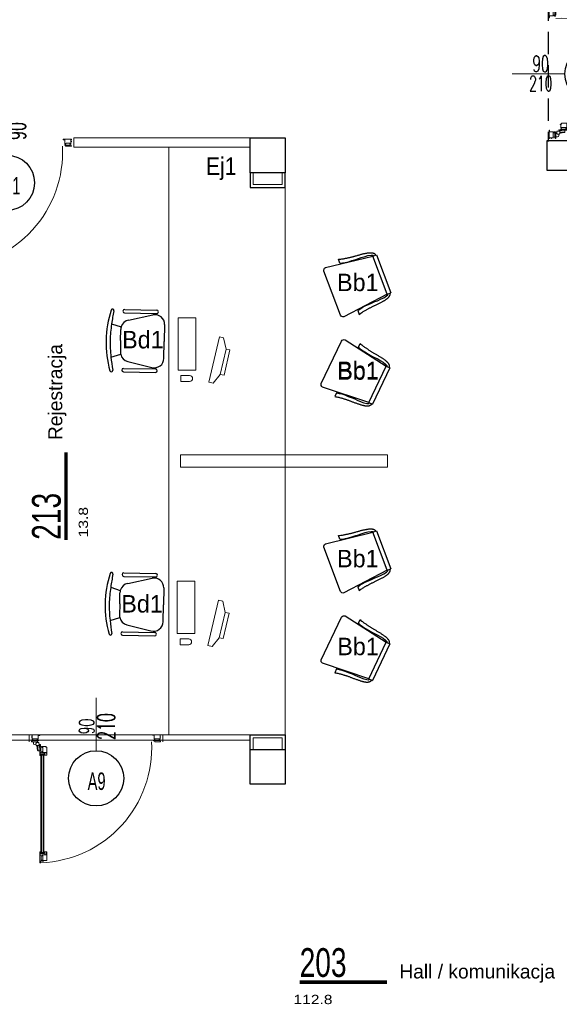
# Model space of a CAD drawing. Header units: millimetres. Extents: x 14495 to 271441, y -21035 to 2232.
# Tile 164 of 227: x 86637 to 87100, y -3463 to -2618. Entities that reach past the tile are written whole.
import ezdxf
from ezdxf.enums import TextEntityAlignment as Align

# ---------------------------------------------------------------- set-up
doc = ezdxf.new("R2010")
doc.units = ezdxf.units.MM
doc.linetypes.add('DASHED2', pattern=[9.525, 6.35, -3.175])
for name, color, linetype in [('-- TECH  SYMBOLE', 1, 'Continuous'), ('-- TECH WYPOSAŻENIE', 2, 'Continuous'), ('-TECH Wyp-meble', 1, 'Continuous'), ('_1_cienkie', 251, 'Continuous'), ('A-POW-NR', 1, 'Continuous'), ('a_blok_kółko', 1, 'Continuous'), ('a_blok_opis', 1, 'Continuous'), ('a_cienka', 8, 'Continuous'), ('A_L_PRZEK', 3, 'Continuous'), ('A_PROJEKTOWANE', 3, 'Continuous'), ('A_SC_DZIAlOWE', 4, 'Continuous'), ('TECH Meble', 1, 'Continuous')]:
    doc.layers.add(name, color=color, linetype=linetype)
doc.layers.add('A-POW', color=2, linetype='Continuous', plot=False)
for name, color, linetype, lineweight in [('A_ALUMINIUM', 1, 'Continuous', 13), ('A_L_CIENKA', 251, 'Continuous', 5), ('A_MEBLE', 2, 'Continuous', 9), ('A_obudowy G-K', 31, 'Continuous', 0)]:
    doc.layers.add(name, color=color, linetype=linetype, lineweight=lineweight)
doc.styles.add('ARIAL1_2', font='arial.ttf', dxfattribs={"width": 1.2})
doc.styles.add('arialce', font='ARIALN.TTF')
doc.styles.add('cent', font='swissel.ttf')
doc.styles.add('cg', font='GOTHIC.TTF')
doc.styles.add('ROMANS', font='romans', dxfattribs={"width": 0.6})
doc.styles.add('switz721ltexbt', font='swissel.ttf')

# ---------------------------------------------------------------- blocks, each defined once
blk = doc.blocks.new('AQQSSA')
for p, q in [((42.36, 91.05), (42.36, 93.95)), ((48.36, 91.07), (48.36, 93.97)), ((48.36, 91.07), (48.36, 93.97)), ((45.06, 85.14), (45.06, 88.34)), ((45.66, 88.34), (45.06, 88.34)), ((45.46, 88.34), (45.46, 5.91)), ((45.46, 88.34), (45.46, 85.14)), ((46.86, 88.34), (45.46, 88.34)), ((45.46, 87.34), (46.86, 88.34)), ((45.46, 88.34), (46.86, 87.34)), ((46.86, 87.34), (45.46, 87.34)), ((46.86, 88.34), (46.86, 5.91)), ((0, -45.32), (0, 0)), ((45.06, 5.91), (45.06, 2.71)), ((45.06, 2.71), (45.46, 2.71)), ((45.46, 2.71), (45.46, 5.91)), ((46.86, 2.71), (46.86, 5.91)), ((46.86, 2.71), (47.46, 2.71)), ((47.46, 5.91), (47.46, 2.71)), ((-57.5, -7.7), (-57.5, -13.7)), ((48.36, -0.01), (48.36, -2.91)), ((48.36, -0.01), (48.36, -2.91)), ((49.25, -0.01), (48.36, -0.01)), ((48.76, -2.91), (48.36, -2.91)), ((49.06, -4.59), (48.86, -3)), ((49.06, -5.71), (49.06, -4.61)), ((49.71, -0.31), (50.16, -0.28)), ((49.71, -0.31), (50.28, -4.4)), ((50.16, -0.28), (50.16, -0.1)), ((50.16, -0.1), (50.16, -0.1)), ((50.37, -7), (50.93, -7.04)), ((50.38, -0.27), (50.96, -4.43)), ((51.02, -7.14), (51.02, -7.7)), ((53.92, -7.7), (51.02, -7.7)), ((51.63, -5.09), (53.67, -5.67)), ((53.92, -6.8), (53.92, -7.7)), ((57.5, -7.7), (57.5, -13.7))]:
    blk.add_line(p, q)
at = {"linetype": 'Continuous'}
for p, q in [((42.36, 88.69), (42.36, 86.97)), ((42.8, 88.69), (42.36, 88.69)), ((42.38, 86.94), (44.21, 86.94)), ((42.55, 88.57), (42.92, 88.57)), ((42.82, 89.14), (42.76, 89.03)), ((42.78, 88.97), (42.8, 88.96)), ((42.8, 88.96), (42.8, 88.69)), ((42.92, 88.57), (42.92, 89.11)), ((44.31, 89.04), (44.08, 89.19)), ((44.08, 88.74), (44.12, 88.74)), ((44.08, 87.63), (44.08, 88.74)), ((44.08, 87.17), (44.26, 87.66)), ((44.08, 87.09), (44.08, 87.17)), ((44.26, 87.12), (44.08, 87.09)), ((44.12, 88.99), (44.29, 88.99)), ((44.12, 88.74), (44.12, 88.99)), ((44.14, 87.7), (44.12, 87.63)), ((44.26, 86.99), (44.26, 87.12)), ((42.36, 2.05), (42.36, 3.78)), ((42.8, 2.05), (42.36, 2.05)), ((42.38, 3.8), (44.21, 3.8)), ((42.82, 1.61), (42.76, 1.71)), ((42.78, 1.77), (42.8, 1.78)), ((42.8, 1.78), (42.8, 2.05)), ((44.08, 3.65), (44.08, 3.57)), ((44.26, 3.62), (44.08, 3.65)), ((44.08, 3.57), (44.26, 3.08)), ((44.08, 3.11), (44.08, 2)), ((44.08, 2), (44.12, 2)), ((44.31, 1.7), (44.08, 1.56)), ((44.14, 3.04), (44.12, 3.11)), ((44.12, 2), (44.12, 1.75)), ((44.12, 1.75), (44.29, 1.75)), ((44.26, 3.75), (44.26, 3.62)), ((45.46, 3.71), (46.86, 3.71)), ((46.86, 2.71), (45.46, 3.71)), ((46.86, 3.71), (45.46, 2.71)), ((45.46, 2.71), (46.86, 2.71))]:
    blk.add_line(p, q, dxfattribs=at)
for points in [[(45.85, 94.69), (46.24, 94.69, -0.41455), (46.26, 94.67), (46.26, 94.47, -0.466308), (46.24, 94.45), (45.93, 94.5, 0.466308), (45.91, 94.48), (45.91, 94.06, 0.520587), (45.93, 94.04), (46.18, 94.13, -0.520587), (46.21, 94.11), (46.21, 94.03, -0.315299), (46.01, 93.74), (45.91, 93.71, 0.315377), (45.87, 93.66), (45.87, 90.57, 0.315578), (45.91, 90.52), (46.01, 90.49, -0.315299), (46.21, 90.2), (46.21, 90.12, -0.520587), (46.18, 90.1), (45.93, 90.19, 0.520587), (45.91, 90.18), (45.91, 89.75, 0.466308), (45.93, 89.73), (46.24, 89.78, -0.466308), (46.26, 89.76), (46.26, 89.56, -0.414372), (46.24, 89.54), (42.86, 89.54), (42.86, 89.39), (42.76, 89.39), (42.76, 89.54), (42.54, 89.54), (42.54, 87.94), (42.76, 87.94), (42.76, 88.09), (42.86, 88.09), (42.86, 87.74, -0.414214), (42.76, 87.64), (42.76, 87.79), (42.51, 87.79), (42.51, 87.09), (42.76, 87.09), (42.76, 87.24, -0.414214), (42.86, 87.14), (42.86, 86.94), (42.38, 86.94, -0.414214), (42.36, 86.96), (42.36, 94.11, -0.414214), (42.38, 94.14), (45.62, 94.14, 0.414214), (45.67, 94.19), (45.67, 95.04, -0.414214), (45.72, 95.09), (45.8, 95.09, -0.414214), (45.85, 95.04)], [(47.96, 95.42), (47.96, 95.57, 0.414214), (47.86, 95.47), (47.86, 95.27), (48.18, 95.27), (48.18, 94.72), (46.99, 94.72, 0.414328), (46.97, 94.7), (46.97, 94.49, 0.466308), (46.99, 94.47), (47.3, 94.53, -0.466308), (47.32, 94.51), (47.32, 94.08, -0.520587), (47.3, 94.06), (47.05, 94.15, 0.520587), (47.02, 94.13), (47.02, 94.05, 0.315299), (47.22, 93.77), (47.33, 93.73, -0.315578), (47.36, 93.69), (47.36, 90.6, -0.315578), (47.33, 90.55), (47.22, 90.51, 0.315299), (47.02, 90.23), (47.02, 90.15, 0.520587), (47.05, 90.13), (47.3, 90.22, -0.520587), (47.32, 90.2), (47.32, 89.78, -0.466308), (47.3, 89.76), (46.99, 89.81, 0.466308), (46.97, 89.79), (46.97, 89.59, 0.414372), (46.99, 89.57), (47.86, 89.57), (47.86, 89.42), (47.96, 89.42), (47.96, 89.57), (48.18, 89.57), (48.18, 87.97), (47.96, 87.97), (47.96, 88.12), (47.86, 88.12), (47.86, 87.77, 0.414214), (47.96, 87.67), (47.96, 87.82), (48.21, 87.82), (48.21, 87.12), (47.96, 87.12), (47.96, 87.27, 0.414214), (47.86, 87.17), (47.86, 86.97), (48.33, 86.97, 0.414214), (48.36, 86.99), (48.36, 96.24, 0.414214), (48.33, 96.27), (47.86, 96.27), (47.86, 96.07, 0.414214), (47.96, 95.97), (47.96, 96.12), (48.21, 96.12), (48.21, 95.42)], [(46.28, -3.63), (46.28, -3.43, 0.466308), (46.25, -3.41), (45.95, -3.46, -0.466308), (45.92, -3.44), (45.92, -3.02, -0.520587), (45.95, -3), (46.2, -3.09, 0.520587), (46.22, -3.07), (46.22, -2.99, 0.315299), (46.02, -2.71), (45.92, -2.67, -0.315578), (45.89, -2.62), (45.89, 0.47, -0.315578), (45.92, 0.51), (46.02, 0.55, 0.315299), (46.22, 0.83), (46.22, 0.91, 0.520587), (46.2, 0.93), (45.95, 0.84, -0.520587), (45.92, 0.86), (45.92, 1.29, -0.466308), (45.95, 1.31), (46.25, 1.25, 0.466308), (46.28, 1.27), (46.28, 1.48, 0.414294), (46.26, 1.5), (44.56, 1.5), (44.56, 2), (44.2, 2), (44.16, 1.85), (44.16, 1.8), (44.36, 1.8), (44.36, 1.5), (43.48, 1.5), (43.46, 1.47), (43.43, 1.5), (42.56, 1.5), (42.56, 1.8), (42.76, 1.8), (42.76, 1.85), (42.72, 2), (42.36, 2), (42.36, -3.1), (43.11, -3.1, -0.414214), (43.16, -3.15), (43.16, -4, 0.414214), (43.21, -4.05), (43.29, -4.05, 0.414214), (43.34, -4), (43.34, -3.7, -0.414214), (43.39, -3.65), (46.26, -3.65, 0.414261)], [(47.96, -4.35), (47.96, -4.5, -0.414214), (47.86, -4.4), (47.86, -4.2), (48.18, -4.2), (48.18, -3.65), (46.99, -3.65, -0.414328), (46.97, -3.63), (46.97, -3.43, -0.466308), (46.99, -3.41), (47.3, -3.46, 0.466308), (47.32, -3.44), (47.32, -3.02, 0.520587), (47.3, -3), (47.05, -3.09, -0.520587), (47.02, -3.07), (47.02, -2.99, -0.315299), (47.22, -2.71), (47.33, -2.67, 0.315578), (47.36, -2.62), (47.36, 0.47, 0.315578), (47.33, 0.52), (47.22, 0.55, -0.315299), (47.02, 0.83), (47.02, 0.92, -0.520587), (47.05, 0.93), (47.3, 0.85, 0.520587), (47.32, 0.86), (47.32, 1.29, 0.466308), (47.3, 1.31), (46.99, 1.25, -0.466308), (46.97, 1.27), (46.97, 1.48, -0.414372), (46.99, 1.5), (47.86, 1.5), (47.86, 1.65), (47.96, 1.65), (47.96, 1.5), (48.18, 1.5), (48.18, 3.1), (47.96, 3.1), (47.96, 2.95), (47.86, 2.95), (47.86, 3.3, -0.414214), (47.96, 3.4), (47.96, 3.25), (48.21, 3.25), (48.21, 3.95), (47.96, 3.95), (47.96, 3.8, -0.414214), (47.86, 3.9), (47.86, 4.1), (48.33, 4.1, -0.414214), (48.36, 4.07), (48.36, -5.18, -0.414214), (48.33, -5.2), (47.86, -5.2), (47.86, -5, -0.414214), (47.96, -4.9), (47.96, -5.05), (48.21, -5.05), (48.21, -4.35)], [(-49.81, -9.07, -0.414214), (-49.83, -9.09), (-50.04, -9.09, -0.466982), (-50.06, -9.06), (-50, -8.75, 0.466982), (-50.02, -8.73), (-50.45, -8.73, 0.520198), (-50.47, -8.76), (-50.38, -9, -0.520198), (-50.4, -9.03), (-50.48, -9.03, -0.315377), (-50.76, -8.83), (-50.8, -8.73, 0.315377), (-50.84, -8.7), (-53.93, -8.7, 0.315377), (-53.98, -8.73), (-54.02, -8.83, -0.315377), (-54.3, -9.03), (-54.38, -9.03, -0.520822), (-54.4, -9), (-54.31, -8.76, 0.520822), (-54.33, -8.73), (-54.75, -8.73, 0.466529), (-54.77, -8.76), (-54.72, -9.06, -0.466529), (-54.74, -9.09), (-54.94, -9.09, -0.414214), (-54.96, -9.07), (-54.96, -7.88), (-55.26, -7.88), (-55.26, -8.1), (-55.31, -8.1), (-55.46, -8.06), (-55.46, -7.7), (-50.39, -7.7, -0.414214), (-50.36, -7.72), (-50.36, -8.45, 0.414214), (-50.31, -8.5), (-49.46, -8.5, -0.414214), (-49.41, -8.55), (-49.41, -8.63, -0.414214), (-49.46, -8.68), (-49.81, -8.68)], [(49.81, -9.07, 0.414214), (49.83, -9.09), (50.04, -9.09, 0.466982), (50.06, -9.06), (50, -8.75, -0.466982), (50.02, -8.73), (50.45, -8.73, -0.520198), (50.47, -8.76), (50.38, -9, 0.520198), (50.4, -9.03), (50.48, -9.03, 0.315377), (50.76, -8.83), (50.8, -8.73, -0.315377), (50.85, -8.7), (53.93, -8.7, -0.315377), (53.98, -8.73), (54.02, -8.83, 0.315377), (54.3, -9.03), (54.38, -9.03, 0.520822), (54.4, -9), (54.31, -8.76, -0.520822), (54.33, -8.73), (54.76, -8.73, -0.466529), (54.78, -8.76), (54.72, -9.06, 0.466529), (54.74, -9.09), (54.94, -9.09, 0.414214), (54.96, -9.07), (54.96, -7.88), (55.26, -7.88), (55.26, -8.1), (55.31, -8.1), (55.46, -8.06), (55.46, -7.7), (50.39, -7.7, 0.414214), (50.36, -7.72), (50.36, -8.45, -0.414214), (50.31, -8.5), (49.46, -8.5, 0.414214), (49.41, -8.55), (49.41, -8.63, 0.414214), (49.46, -8.68), (49.81, -8.68)], [(-54.94, -12.6), (-54.96, -12.57), (-54.96, -11.7), (-55.26, -11.7), (-55.26, -11.9), (-55.31, -11.9), (-55.46, -11.86), (-55.46, -11.5), (-54.96, -11.5), (-54.96, -9.8, -0.414214), (-54.94, -9.78), (-54.74, -9.78, -0.466723), (-54.72, -9.8), (-54.77, -10.11, 0.466723), (-54.75, -10.13), (-54.33, -10.13, 0.520693), (-54.31, -10.1), (-54.4, -9.86, -0.520693), (-54.38, -9.83), (-54.3, -9.83, -0.315377), (-54.02, -10.03), (-53.98, -10.13, 0.315377), (-53.93, -10.17), (-50.84, -10.17, 0.315377), (-50.8, -10.13), (-50.76, -10.03, -0.315377), (-50.48, -9.83), (-50.4, -9.83, -0.520567), (-50.38, -9.86), (-50.47, -10.1, 0.520567), (-50.45, -10.13), (-50.02, -10.13, 0.466308), (-50, -10.11), (-50.06, -9.8, -0.466308), (-50.04, -9.78), (-49.83, -9.78, -0.414214), (-49.81, -9.8), (-49.81, -13.52), (-49.26, -13.52), (-49.26, -13.2), (-49.06, -13.2, -0.414214), (-48.96, -13.3), (-49.11, -13.3), (-49.11, -13.55), (-48.41, -13.55), (-48.41, -13.3), (-48.56, -13.3, -0.414214), (-48.46, -13.2), (-48.26, -13.2), (-48.26, -13.67, -0.414214), (-48.29, -13.7), (-55.46, -13.7), (-55.46, -13.34), (-55.31, -13.3), (-55.26, -13.3), (-55.26, -13.5), (-54.96, -13.5), (-54.96, -12.62)], [(54.94, -12.6), (54.96, -12.57), (54.96, -11.7), (55.26, -11.7), (55.26, -11.9), (55.32, -11.9), (55.46, -11.86), (55.46, -11.5), (54.96, -11.5), (54.96, -9.8, 0.414214), (54.94, -9.78), (54.74, -9.78, 0.466723), (54.72, -9.8), (54.78, -10.11, -0.466723), (54.76, -10.13), (54.33, -10.13, -0.520693), (54.31, -10.1), (54.4, -9.86, 0.520693), (54.38, -9.83), (54.3, -9.83, 0.315377), (54.02, -10.03), (53.98, -10.13, -0.315377), (53.93, -10.17), (50.84, -10.17, -0.315377), (50.8, -10.13), (50.76, -10.03, 0.315377), (50.48, -9.83), (50.4, -9.83, 0.520567), (50.38, -9.86), (50.47, -10.1, -0.520567), (50.45, -10.13), (50.02, -10.13, -0.466308), (50, -10.11), (50.06, -9.8, 0.466308), (50.04, -9.78), (49.83, -9.78, 0.414214), (49.81, -9.8), (49.81, -13.52), (49.26, -13.52), (49.26, -13.2), (49.06, -13.2, 0.414214), (48.96, -13.3), (49.11, -13.3), (49.11, -13.55), (48.41, -13.55), (48.41, -13.3), (48.56, -13.3, 0.414214), (48.46, -13.2), (48.26, -13.2), (48.26, -13.67, 0.414214), (48.29, -13.7), (55.46, -13.7), (55.46, -13.34), (55.31, -13.3), (55.26, -13.3), (55.26, -13.5), (54.96, -13.5), (54.96, -12.62)]]:
    blk.add_lwpolyline(points, format="xyb", close=True)
blk.add_lwpolyline([(45.06, 2.71), (47.46, 2.71), (47.46, 88.34), (45.06, 88.34)], close=True)
for centre, radius, start, end in [((50.94, -2.44), 98.71, 92.02188, 183.05228), ((48.76, -3.01), 0.1, 6.97289, 90), ((48.86, -4.61), 0.2, 359.96581, 6.97289), ((55.06, -5.7), 6, 172.17523, 187.82472), ((49.61, -4.95), 0.5, 97.82442, 172.17583), ((49.61, -6.45), 0.5, 187.82412, 262.17514), ((49.29, -4.05), 4.04, 77.58938, 90.54654), ((50.36, -10.4), 6, 82.17523, 97.82471), ((50.36, -1), 6, 262.17525, 269.99997), ((50.19, -0.3), 0.2, 7.91309, 97.91309), ((50.36, -1), 6, 269.99997, 277.82475), ((50.92, -7.14), 0.1, 0, 85.31364), ((51.11, -4.95), 0.5, 7.82412, 82.17524), ((51.11, -6.45), 0.5, 277.82451, 352.17588), ((45.66, -5.7), 6, 1.91021, 7.82472), ((45.66, -5.7), 6, 352.17528, 358.08979), ((53.61, -5.86), 0.2, 13.55208, 74.20041), ((49.88, -6.77), 4.04, 359.45346, 13.55208)]:
    blk.add_arc(centre, radius, start, end)
for centre, radius, start, end in [((42.38, 86.97), 0.025, 180, 270), ((42.55, 88.52), 0.05, 90, 101.64057), ((42.8, 89.01), 0.04, 150.00003, 240), ((42.87, 89.11), 0.05, 0, 150.00003), ((44.05, 89.15), 0.0493, 44.70716, 180.77228), ((44.1, 87.63), 0.02, 180, 339.99993), ((44.2, 87.68), 0.06, 339.99996, 159.99996), ((44.21, 86.99), 0.05, 270, 0), ((44.29, 89.02), 0.0307, 271.26287, 44.51566), ((42.38, 3.78), 0.025, 90, 180), ((42.8, 1.73), 0.04, 120, 209.99997), ((42.87, 1.63), 0.05, 209.99997, 0), ((44.1, 3.11), 0.02, 20.00007, 180), ((44.2, 3.06), 0.06, 200.00004, 20.00004), ((44.21, 3.75), 0.05, 0, 90), ((44.29, 1.72), 0.0307, 315.48434, 88.73713), ((45.66, -5.7), 6, 358.08979, 1.91021)]:
    blk.add_arc(centre, radius, start, end, dxfattribs=at)
at = {"layer": 'a_blok_kółko'}
blk.add_circle((0, 23.7), 23.7, dxfattribs=at)
at = {"layer": 'a_blok_kółko', "style": 'ROMANS', "width": 0.6}
blk.add_attdef('AL6C', text='', height=13, dxfattribs=at).set_placement((-0.43, 26.21), align=Align.MIDDLE)
blk.add_attdef('FD1-8', text='', height=13, rotation=90, dxfattribs=at).set_placement((6.15, -50.49), align=Align.RIGHT)
at = {"layer": 'a_blok_opis', "style": 'ROMANS', "width": 0.6}
for tag, p in [('90', (-8.71, -20.77)), ('200', (8.16, -20.77))]:
    blk.add_attdef(tag, text='', height=13, rotation=90, dxfattribs=at).set_placement(p, align=Align.MIDDLE)
blk = doc.blocks.new('POW')
at = {"const_width": 5}
blk.add_lwpolyline([(125.3, 0), (0, 0)], dxfattribs=at)
at = {"style": 'switz721ltexbt'}
blk.add_attdef('001', (-1.8, 12.3), '', height=41.2, dxfattribs=at)
blk = doc.blocks.new('FOTEL do BIURKA')
at = {"color": 2}
for p, q in [((-14.27, 8.03), (-11.71, -0.26)), ((0, 0), (-9.66, 0)), ((0, 0), (9.66, 0)), ((14.27, 8.03), (11.71, -0.26)), ((-17.78, -6.45), (-22.62, -27.28)), ((17.78, -6.45), (22.62, -27.28)), ((-14.51, -37.5), (0, -37.5)), ((14.51, -37.5), (0, -37.5))]:
    blk.add_line(p, q, dxfattribs=at)
at = {"color": 2, "ltscale": 0.7}
for p, q in [((-26.79, -2.94), (-26.79, -30.47)), ((-23.79, -2.94), (-23.79, -30.47)), ((23.79, -2.94), (23.79, -30.47)), ((26.79, -2.94), (26.79, -30.47))]:
    blk.add_line(p, q, dxfattribs=at)
at = {"color": 2}
for centre, radius, start, end in [((-25.71, 7.51), 1.21, 108.30821, 283.36846), ((-1.1, -70.52), 83.02, 89.23757, 107.51139), ((0, -91.36), 100.41, 90, 98.0662), ((1.1, -70.52), 83.02, 72.48861, 90.76243), ((0, -91.36), 100.41, 81.9338, 90), ((25.71, 7.51), 1.21, 256.63154, 71.69179), ((3.38, -145.12), 154.17, 96.57577, 100.77002), ((-9.66, -8.33), 8.33, 90, 103.30317), ((9.66, -8.33), 8.33, 76.69683, 90), ((-3.38, -145.12), 154.17, 79.22998, 83.42423), ((-9.66, -8.33), 8.33, 104.2415, 166.90676), ((9.66, -8.33), 8.33, 13.09324, 75.7585), ((-14.51, -29.17), 8.33, 166.90676, 270), ((14.51, -29.17), 8.33, 270, 13.09324)]:
    blk.add_arc(centre, radius, start, end, dxfattribs=at)
at = {"color": 2, "ltscale": 0.7}
for centre, start, end in [((-25.29, -2.94), 360, 180), ((-25.29, -2.94), 360, 180), ((25.29, -2.94), 0, 180), ((25.29, -2.94), 0, 180), ((-25.29, -30.47), 180, 360), ((25.29, -30.47), 180, 0)]:
    blk.add_arc(centre, 1.5, start, end, dxfattribs=at)
blk = doc.blocks.new('komputer')
at = {"color": 252, "lineweight": 18}
for p, q in [((-39005.35, 1320.85), (-39009.08, 1311.81)), ((-39001.63, 1321.04), (-39005.35, 1320.85)), ((-38999.55, 1281.1), (-39001.63, 1321.04)), ((-39009.08, 1311.81), (-39012.51, 1311.63)), ((-39012.51, 1311.63), (-39011.35, 1289.33)), ((-39009.08, 1311.81), (-39007.92, 1289.51)), ((-39007.92, 1289.51), (-39009.08, 1311.81)), ((-39011.35, 1289.33), (-39007.92, 1289.51)), ((-39007.92, 1289.51), (-39003.27, 1280.9)), ((-39003.27, 1280.9), (-38999.55, 1281.1))]:
    blk.add_line(p, q, dxfattribs=at)
blk.add_lwpolyline([(-38971.81, 1286.74), (-38963.87, 1331.04), (-38978.63, 1333.69), (-38986.57, 1289.39)], close=True, dxfattribs=at)
blk.add_lwpolyline([(-38975.81, 1277.59), (-38974.93, 1282.51), (-38982.31, 1283.83, 0.414214), (-38985.21, 1281.81), (-38985.21, 1281.81, 0.414214), (-38983.19, 1278.91)], format="xyb", close=True, dxfattribs=at)
blk = doc.blocks.new('krzesło')
at = {"color": 2, "ltscale": 0.1}
for p, q in [((3434.79, -4346.03), (3394.29, -4346.03)), ((3392.04, -4348.28), (3397.14, -4389.9)), ((3431.95, -4389.9), (3437.04, -4348.28)), ((3392.77, -4361.22), (3389.26, -4361.22)), ((3436.3, -4361.22), (3439.81, -4361.22)), ((3431.94, -4389.9), (3397.13, -4389.9)), ((3397.13, -4389.9), (3397.13, -4393.28)), ((3397.13, -4393.28), (3431.94, -4393.28)), ((3431.94, -4389.9), (3431.94, -4393.28))]:
    blk.add_line(p, q, dxfattribs=at)
for points in [[(3389.26, -4361.22), (3389.54, -4362.19), (3389.78, -4363.08), (3389.98, -4363.91), (3390.15, -4364.67), (3390.28, -4365.37), (3390.4, -4366.04), (3390.5, -4366.66), (3390.6, -4367.26), (3390.69, -4367.84), (3390.78, -4368.4), (3390.86, -4368.95), (3390.95, -4369.49), (3391.03, -4370.02), (3391.1, -4370.55), (3391.18, -4371.08), (3391.25, -4371.61), (3391.31, -4372.14), (3391.37, -4372.68), (3391.43, -4373.22), (3391.49, -4373.78), (3391.54, -4374.34), (3391.59, -4374.91), (3391.64, -4375.49), (3391.69, -4376.09), (3391.74, -4376.69), (3391.79, -4377.31), (3391.85, -4377.94), (3391.9, -4378.57), (3391.96, -4379.2), (3392.01, -4379.83), (3392.07, -4380.46), (3392.14, -4381.08), (3392.21, -4381.69), (3392.28, -4382.3), (3392.36, -4382.89), (3392.44, -4383.46), (3392.52, -4384.01), (3392.6, -4384.54), (3392.68, -4385.05), (3392.77, -4385.53), (3392.85, -4385.99), (3392.93, -4386.42), (3393.02, -4386.82), (3393.11, -4387.2), (3393.2, -4387.56), (3393.29, -4387.91), (3393.38, -4388.24), (3393.48, -4388.55), (3393.58, -4388.85), (3393.69, -4389.15), (3393.8, -4389.43), (3393.92, -4389.7), (3394.04, -4389.96), (3394.17, -4390.21), (3394.3, -4390.44), (3394.44, -4390.67), (3394.59, -4390.89), (3394.74, -4391.09), (3394.89, -4391.28), (3395.05, -4391.46), (3395.21, -4391.63), (3395.37, -4391.78), (3395.53, -4391.92), (3395.69, -4392.04), (3395.85, -4392.15), (3396.01, -4392.24), (3396.17, -4392.33), (3396.34, -4392.41), (3396.52, -4392.48), (3396.71, -4392.56), (3396.91, -4392.63), (3397.13, -4392.72)], [(3392.77, -4361.22), (3393.3, -4363.36), (3393.84, -4365.76), (3394.24, -4368.59), (3394.38, -4371.7), (3394.64, -4375.1), (3394.78, -4377.64), (3394.78, -4380.04), (3395.05, -4383.72), (3395.18, -4386.12), (3395.85, -4388.67), (3396.39, -4390.08), (3397.13, -4390.47)], [(3436.3, -4361.22), (3435.77, -4363.36), (3435.23, -4365.76), (3434.83, -4368.59), (3434.69, -4371.7), (3434.43, -4375.1), (3434.29, -4377.64), (3434.29, -4380.04), (3434.02, -4383.72), (3433.89, -4386.12), (3433.22, -4388.67), (3432.68, -4390.08), (3431.94, -4390.47)], [(3439.81, -4361.22), (3439.53, -4362.19), (3439.29, -4363.08), (3439.09, -4363.91), (3438.92, -4364.67), (3438.79, -4365.37), (3438.67, -4366.04), (3438.57, -4366.66), (3438.47, -4367.26), (3438.38, -4367.84), (3438.29, -4368.4), (3438.21, -4368.95), (3438.12, -4369.49), (3438.04, -4370.02), (3437.97, -4370.55), (3437.89, -4371.08), (3437.82, -4371.61), (3437.76, -4372.14), (3437.7, -4372.68), (3437.64, -4373.22), (3437.58, -4373.78), (3437.53, -4374.34), (3437.48, -4374.91), (3437.43, -4375.49), (3437.38, -4376.09), (3437.33, -4376.69), (3437.27, -4377.31), (3437.22, -4377.94), (3437.17, -4378.57), (3437.11, -4379.2), (3437.06, -4379.83), (3436.99, -4380.46), (3436.93, -4381.08), (3436.86, -4381.69), (3436.79, -4382.3), (3436.71, -4382.89), (3436.63, -4383.46), (3436.55, -4384.01), (3436.47, -4384.54), (3436.39, -4385.05), (3436.3, -4385.53), (3436.22, -4385.99), (3436.14, -4386.42), (3436.05, -4386.82), (3435.96, -4387.2), (3435.87, -4387.56), (3435.78, -4387.91), (3435.69, -4388.24), (3435.59, -4388.55), (3435.49, -4388.85), (3435.38, -4389.15), (3435.27, -4389.43), (3435.15, -4389.7), (3435.03, -4389.96), (3434.9, -4390.21), (3434.77, -4390.44), (3434.63, -4390.67), (3434.48, -4390.89), (3434.33, -4391.09), (3434.18, -4391.28), (3434.02, -4391.46), (3433.86, -4391.63), (3433.7, -4391.78), (3433.54, -4391.92), (3433.38, -4392.04), (3433.22, -4392.15), (3433.06, -4392.24), (3432.9, -4392.33), (3432.73, -4392.41), (3432.55, -4392.48), (3432.36, -4392.56), (3432.16, -4392.63), (3431.94, -4392.72)]]:
    blk.add_lwpolyline(points, dxfattribs=at)
for centre, start, end in [((3394.29, -4348.28), 90, 180), ((3434.79, -4348.28), 0, 90)]:
    blk.add_arc(centre, 2.25, start, end, dxfattribs=at)
blk = doc.blocks.new('krzesełko')
at = {"layer": 'TECH Meble'}
blk.add_blockref('krzesło', (-3414.54, 4393.28), dxfattribs=at)

msp = doc.modelspace()

# ---------------------------------------------------------------- linework, layer by layer
at = {"layer": '_1_cienkie', "linetype": 'DASHED2', "ltscale": 3}
msp.add_line((87090.79, -2456.76), (87090.79, -2722.26), dxfattribs=at)
at = {"layer": 'A_ALUMINIUM'}
for p, q in [((86683.2, -2719.26), (86834.79, -2719.26)), ((86683.23, -2727.26), (86683.23, -2719.26)), ((86683.23, -2727.26), (86834.1, -2727.26)), ((86683.23, -2727.26), (86834.79, -2727.26)), ((86834.79, -3231.76), (86568.39, -3231.76)), ((86834.79, -3236.26), (86568.39, -3236.26))]:
    msp.add_line(p, q, dxfattribs=at)
at = {"layer": 'a_cienka', "linetype": 'Continuous'}
msp.add_line((86864.79, -2749.26), (86849.79, -2749.26), dxfattribs=at)
at = {"layer": 'A_L_PRZEK'}
msp.add_line((87137.79, -2721.76), (87089.79, -2721.76), dxfattribs=at)
at = {"layer": 'A_MEBLE'}
for p, q in [((86764.87, -2727.26), (86764.87, -3231.76)), ((86864.79, -2749.26), (86864.79, -3244.26)), ((86864.87, -2748.76), (86864.87, -3243.76))]:
    msp.add_line(p, q, dxfattribs=at)
msp.add_lwpolyline([(86774.79, -2991.48), (86952.69, -2991.48), (86952.69, -3001.86), (86774.79, -3001.86)], close=True, dxfattribs=at)
at = {"layer": 'A_obudowy G-K', "lineweight": 5}
for points in [[(86837.29, -2748.76), (86837.29, -2759.26), (86862.29, -2759.26), (86862.29, -2749.26)], [(86837.29, -3244.76), (86837.29, -3234.26), (86862.29, -3234.26), (86862.29, -3244.26)]]:
    msp.add_lwpolyline(points, dxfattribs=at)
at = {"layer": 'A_PROJEKTOWANE'}
for p, q in [((87089.79, -2721.76), (87089.79, -2746.76)), ((87089.79, -2746.76), (87425.18, -2746.76))]:
    msp.add_line(p, q, dxfattribs=at)
for points in [[(86834.79, -2719.26), (86864.79, -2719.26), (86864.79, -2749.26), (86834.79, -2749.26), (86834.79, -2719.26)], [(86834.79, -3244.26), (86864.79, -3244.26), (86864.79, -3274.26), (86834.79, -3274.26), (86834.79, -3244.26)]]:
    msp.add_lwpolyline(points, dxfattribs=at)
at = {"layer": 'A_SC_DZIAlOWE'}
for points in [[(86834.79, -2748.76), (86834.79, -2761.76), (86864.79, -2761.76), (86864.79, -2749.26)], [(86834.79, -3244.76), (86834.79, -3231.76), (86864.79, -3231.76), (86864.79, -3244.26)]]:
    msp.add_lwpolyline(points, dxfattribs=at)

# ---------------------------------------------------------------- block references
at = {"layer": '-- TECH WYPOSAŻENIE', "rotation": 88.87114190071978}
for p in [(86723.43, -2893.24), (86722.66, -3119.42)]:
    msp.add_blockref('FOTEL do BIURKA', p, dxfattribs=at)
at = {"layer": '-TECH Wyp-meble', "xscale": -1, "rotation": 349.8391424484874}
for p in [(48185.33, 2689.97), (48184.55, 2463.79)]:
    msp.add_blockref('komputer', p, dxfattribs=at)
at = {"layer": 'A-POW-NR'}
ref = msp.add_blockref('POW', (86676.44, -3064.35), dxfattribs=dict(at, xscale=0.6, yscale=0.6, zscale=0.6, rotation=90))
ref.add_attrib('88,88', '13.8', dxfattribs={"layer": 'A-POW', "height": 8, "rotation": 90, "style": 'ARIAL1_2', "width": 1.2}).set_placement((86695.3, -3036.13), align=Align.RIGHT)
ref.add_attrib('POKOJ', 'Rejestracja', (86673.23, -2978.67), dxfattribs={"layer": 'A-POW', "height": 12, "rotation": 90, "style": 'arialce', "width": 1.2})
ref.add_attrib('001', '213', (86671.93, -3064.35), dxfattribs={"layer": '0', "height": 24.71, "rotation": 90, "style": 'switz721ltexbt', "width": 0.7})
ref = msp.add_blockref('POW', (86877.29, -3444.23), dxfattribs=dict(at, xscale=0.6, yscale=0.6, zscale=0.6))
ref.add_attrib('88,88', '112.8', dxfattribs={"layer": 'A-POW', "height": 8, "style": 'ARIAL1_2', "width": 1.2}).set_placement((86905.51, -3463.08), align=Align.RIGHT)
ref.add_attrib('POKOJ', 'Hall / komunikacja', (86962.97, -3441.02), dxfattribs={"layer": 'A-POW', "height": 12, "style": 'arialce', "width": 1.2})
ref.add_attrib('001', '203', (86877.29, -3439.71), dxfattribs={"layer": '0', "height": 24.71, "style": 'switz721ltexbt', "width": 0.7})
at = {"layer": 'A_ALUMINIUM'}
ref = msp.add_blockref('AQQSSA', (87105.31, -2664.26), dxfattribs=dict(at, rotation=270.0000000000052))
ref.add_attrib('90', '90', dxfattribs={"layer": 'a_blok_opis', "height": 14, "rotation": 180, "style": 'ROMANS', "text_generation_flag": 6, "width": 0.6}).set_placement((87084.54, -2655.55), align=Align.MIDDLE)
ref.add_attrib('200', '210', dxfattribs={"layer": 'a_blok_opis', "height": 13, "rotation": 180, "style": 'ROMANS', "text_generation_flag": 6, "width": 0.6}).set_placement((87084.54, -2672.41), align=Align.MIDDLE)
ref.add_attrib('AL6C', 'A6', dxfattribs={"layer": 'a_blok_kółko', "height": 18, "style": 'cent', "width": 0.6}).set_placement((87131.52, -2663.82), align=Align.MIDDLE)
ref = msp.add_blockref('AQQSSA', (86625.71, -2734.02), dxfattribs=dict(at, rotation=180.0201232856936))
ref.add_attrib('90', '90', dxfattribs={"layer": 'a_blok_opis', "color": 0, "height": 15, "rotation": 270.02012, "style": 'ROMANS', "text_generation_flag": 6, "width": 0.6}).set_placement((86634.41, -2713.25), align=Align.MIDDLE)
ref.add_attrib('200', '210', dxfattribs={"layer": 'a_blok_opis', "color": 0, "height": 13, "rotation": 270.02012, "style": 'ROMANS', "text_generation_flag": 6, "width": 0.6}).set_placement((86617.55, -2713.26), align=Align.MIDDLE)
ref.add_attrib('AL6C', 'A11', dxfattribs={"layer": 'a_blok_kółko', "height": 15, "rotation": 0.02012, "style": 'cent', "width": 0.6}).set_placement((86626.15, -2760.23), align=Align.MIDDLE)
ref = msp.add_blockref('AQQSSA', (86702.32, -3245.43), dxfattribs=dict(at, rotation=180.0201232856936))
ref.add_attrib('90', '210', dxfattribs={"layer": 'a_blok_opis', "color": 0, "height": 15, "rotation": 270.02012, "style": 'ROMANS', "text_generation_flag": 6, "width": 0.6}).set_placement((86711.02, -3224.66), align=Align.MIDDLE)
ref.add_attrib('200', '90', dxfattribs={"layer": 'a_blok_opis', "color": 0, "height": 13, "rotation": 270.02012, "style": 'ROMANS', "text_generation_flag": 6, "width": 0.6}).set_placement((86694.16, -3224.67), align=Align.MIDDLE)
ref.add_attrib('AL6C', 'A9', dxfattribs={"layer": 'a_blok_kółko', "height": 15, "rotation": 0.02012, "style": 'cent', "width": 0.6}).set_placement((86702.77, -3271.64), align=Align.MIDDLE)
at = {"layer": 'A_L_CIENKA', "linetype": 'Continuous', "lineweight": 13, "xscale": -1}
for p, rotation in [((86949.54, -2835.81), 110.6201501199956), ((86947.27, -2932.28), 64.4634364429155), ((86949.54, -3072.98), 110.6201501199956), ((86947.27, -3169.44), 64.4634364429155)]:
    msp.add_blockref('krzesełko', p, dxfattribs=dict(at, rotation=rotation))

# ---------------------------------------------------------------- texts
at = {"layer": '-- TECH  SYMBOLE', "color": 1, "style": 'cg', "width": 0.9}
msp.add_text('Ej1', height=15, rotation=0.0205, dxfattribs=at).set_placement((86796.85, -2750.92))
at = {"layer": '-- TECH  SYMBOLE', "color": 1, "style": 'cg'}
for s, p in [('Bb1', (86909.43, -2850.79)), ('Bd1', (86724.69, -2899.91)), ('Bb1', (86909.54, -2926.92)), ('Bb1', (86909.62, -2926.26)), ('Bb1', (86909.43, -3087.95)), ('Bd1', (86723.96, -3126.76)), ('Bb1', (86909.62, -3163.42))]:
    msp.add_text(s, height=15, dxfattribs=at).set_placement(p)

doc.saveas('drawing.dxf')
